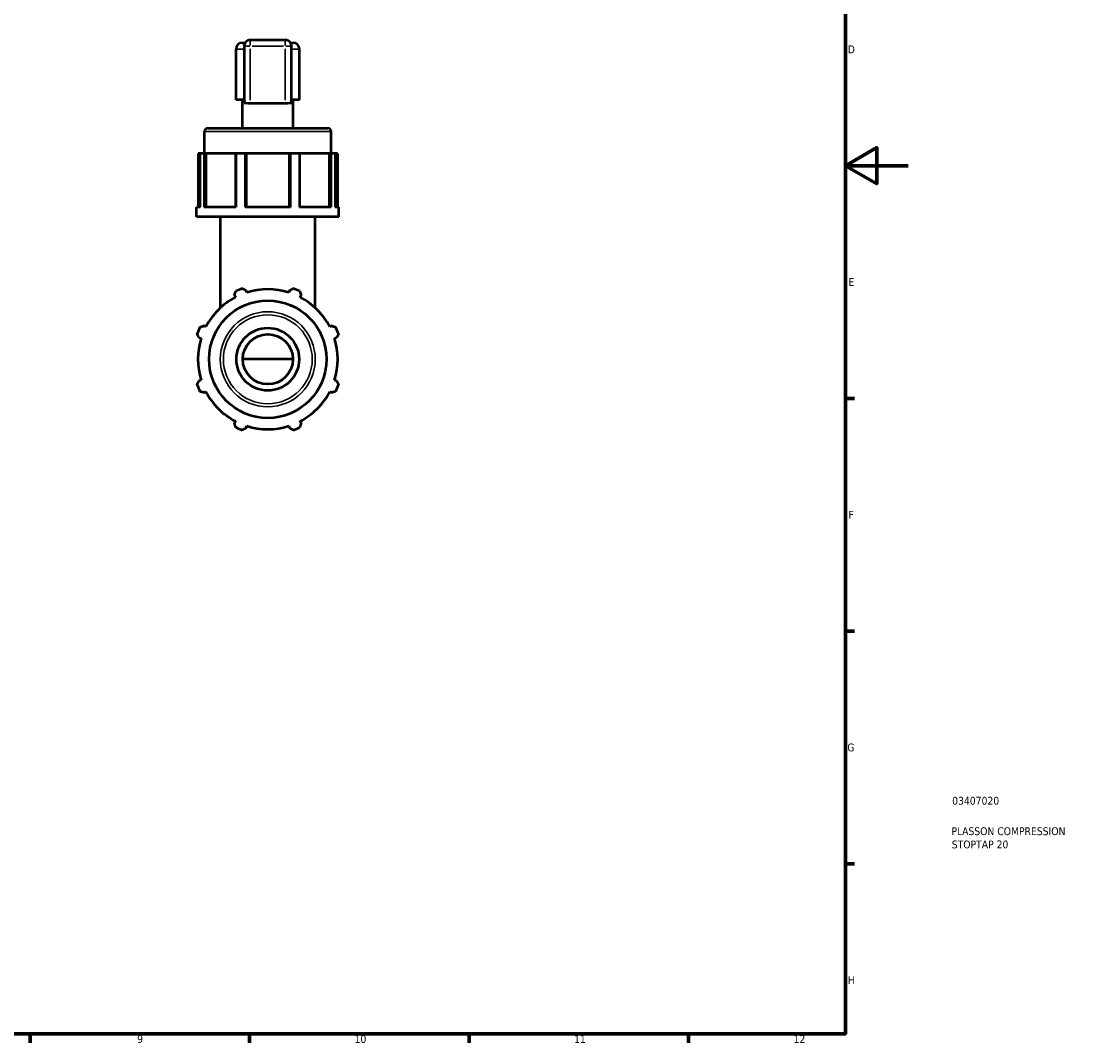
# Model space of a CAD drawing. Header units: millimetres. Extents: x 0 to 894, y 0 to 724.
# Tile 5 of 6: x 558 to 894, y 17 to 343. Entities that reach past the tile are written whole.
import ezdxf

# ---------------------------------------------------------------- set-up
doc = ezdxf.new("R2010")
doc.units = ezdxf.units.MM
for name, color, linetype, lineweight in [('Border (ISO)', 7, 'Continuous', 70), ('Title (ISO)', 7, 'Continuous', 50), ('Visible (ISO)', 7, 'Continuous', 50), ('Visible Narrow (ISO)', 7, 'Continuous', 35)]:
    doc.layers.add(name, color=color, linetype=linetype, lineweight=lineweight)
doc.styles.add('Note Text (ISO)', font='tahoma.ttf')

# ---------------------------------------------------------------- blocks, each defined once
blk = doc.blocks.new('Borders Default Border')
at = {"layer": 'Border (ISO)'}
for p, q in [((821, 222.75), (823.9, 222.75)), ((821, 148.5), (823.9, 148.5)), ((821, 74.25), (823.9, 74.25)), ((560.67, 20), (560.67, 17.1)), ((630.75, 20), (630.75, 17.1)), ((700.83, 20), (700.83, 17.1)), ((770.92, 20), (770.92, 17.1))]:
    blk.add_line(p, q, dxfattribs=at)
at = {"layer": 'Border (ISO)', "flags": 128}
for points in [[(20, 20), (20, 574), (821, 574), (821, 20), (20, 20)], [(841, 297), (821, 297), (831, 302.77), (831, 291.23), (821, 297)]]:
    blk.add_lwpolyline(points, dxfattribs=at)
at = {"layer": 'Border (ISO)', "color": 232, "true_color": 0xca0064, "char_height": 2.5, "attachment_point": 7, "style": 'Note Text (ISO)'}
for s, insert in [('D', (821.73, 332.88)), ('E', (821.94, 258.63)), ('F', (822, 184.38)), ('G', (821.61, 110.08)), ('H', (821.74, 35.88)), ('9', (594.88, 17.05)), ('10', (664.29, 17.05)), ('11', (734.37, 17.1)), ('12', (804.46, 17.1))]:
    blk.add_mtext(s, dxfattribs=dict(at, insert=insert))
blk = doc.blocks.new('Title Blocks ISO')
at = {"layer": 'Title (ISO)', "color": 232, "true_color": 0xca0064, "style": 'Note Text (ISO)'}
for tag, p in [('PART_NUMBER_001', (34.08, 73.13)), ('DESCRIPTION_001', (33.84, 63.4)), ('DESCRIPTION_002', (33.96, 59.18))]:
    blk.add_attdef(tag, p, '', height=2.5, dxfattribs=at)

msp = doc.modelspace()

# ---------------------------------------------------------------- linework, layer by layer
at = {"layer": 'Visible (ISO)'}
for p, q in [((631.007, 337.16), (642.157, 337.16)), ((626.482, 318.067), (626.482, 334.247)), ((628.482, 336.247), (629.328, 336.247)), ((629.007, 335.16), (629.007, 317.078)), ((643.836, 336.247), (644.682, 336.247)), ((644.157, 317.078), (644.157, 335.16)), ((646.682, 318.067), (646.682, 334.247)), ((629.007, 318.067), (626.482, 318.067)), ((628.502, 308.977), (628.502, 318.067)), ((631.007, 317.009), (642.157, 317.009)), ((646.682, 318.067), (644.157, 318.067)), ((644.662, 308.977), (644.662, 318.067)), ((616.382, 300.897), (616.382, 307.967)), ((617.392, 308.977), (655.772, 308.977)), ((656.782, 300.897), (656.782, 307.967)), ((615.028, 300.897), (614.311, 300.897)), ((614.311, 300.897), (614.311, 283.727)), ((616.249, 300.897), (615.028, 300.897)), ((615.028, 283.727), (615.028, 300.897)), ((616.249, 300.897), (616.249, 283.727)), ((616.718, 300.897), (616.249, 300.897)), ((616.718, 283.727), (616.718, 300.897)), ((616.718, 300.897), (616.769, 300.897)), ((626.359, 300.897), (616.769, 300.897)), ((616.769, 300.897), (616.769, 283.727)), ((626.433, 300.897), (626.359, 300.897)), ((626.359, 300.897), (626.359, 283.727)), ((629.38, 300.897), (626.433, 300.897)), ((626.433, 283.727), (626.433, 300.897)), ((629.38, 300.897), (629.38, 283.727)), ((629.764, 300.897), (629.38, 300.897)), ((629.764, 283.727), (629.764, 300.897)), ((643.399, 300.897), (629.764, 300.897)), ((643.784, 300.897), (643.399, 300.897)), ((643.399, 300.897), (643.399, 283.727)), ((646.73, 300.897), (643.784, 300.897)), ((643.784, 283.727), (643.784, 300.897)), ((646.804, 300.897), (646.73, 300.897)), ((646.73, 300.897), (646.73, 283.727)), ((646.804, 283.727), (646.804, 300.897)), ((656.206, 300.897), (646.804, 300.897)), ((656.68, 300.897), (656.206, 300.897)), ((656.206, 300.897), (656.206, 283.727)), ((656.68, 283.727), (656.68, 300.897)), ((656.68, 300.897), (656.731, 300.897)), ((658.135, 300.897), (656.731, 300.897)), ((656.731, 300.897), (656.731, 283.727)), ((658.135, 300.897), (658.135, 283.727)), ((658.852, 300.897), (658.135, 300.897)), ((658.852, 300.897), (658.852, 283.727)), ((613.857, 280.697), (613.857, 283.727)), ((615.028, 283.727), (613.857, 283.727)), ((626.433, 283.727), (616.249, 283.727)), ((643.784, 283.727), (629.38, 283.727)), ((656.731, 283.727), (646.73, 283.727)), ((659.307, 283.727), (658.135, 283.727)), ((659.307, 280.697), (659.307, 283.727)), ((659.307, 280.697), (613.857, 280.697)), ((621.432, 251.638), (621.432, 280.697)), ((651.732, 251.638), (651.732, 280.697)), ((629.87, 256.534), (629.654, 257.22)), ((643.51, 257.22), (643.294, 256.534)), ((625.943, 255.683), (626.276, 255.045)), ((646.888, 255.045), (647.22, 255.683)), ((616.784, 245.553), (616.145, 245.885)), ((657.018, 245.885), (656.38, 245.553)), ((614.608, 242.175), (615.295, 241.958)), ((657.869, 241.958), (658.555, 242.175)), ((644.582, 235.247), (628.582, 235.247)), ((615.295, 228.535), (614.608, 228.318)), ((658.555, 228.318), (657.869, 228.535)), ((616.145, 224.608), (616.784, 224.94)), ((656.38, 224.94), (657.018, 224.608)), ((626.276, 215.449), (625.943, 214.81)), ((647.22, 214.81), (646.888, 215.449)), ((629.654, 213.273), (629.87, 213.96)), ((643.294, 213.96), (643.51, 213.273))]:
    msp.add_line(p, q, dxfattribs=at)
for radius in [18.749, 10, 8]:
    msp.add_circle((636.582, 235.247), radius, dxfattribs=at)
for centre, radius, start, end in [((631.007, 335.16), 2, 90, 180), ((642.157, 335.16), 2, 0, 90), ((628.482, 334.247), 2, 90, 180), ((644.682, 334.247), 2, 0, 90), ((617.392, 307.967), 1.01, 90, 180), ((655.772, 307.967), 1.01, 0, 90), ((636.582, 235.247), 24, 109.79198, 115.20802), ((636.582, 235.247), 22.32, 72.5, 107.5), ((636.582, 235.247), 24, 64.79198, 70.20802), ((636.582, 235.247), 22.32, 117.5, 152.5), ((636.582, 235.247), 22.32, 27.5, 62.5), ((636.582, 235.247), 24, 154.79198, 160.20802), ((636.582, 235.247), 24, 19.79198, 25.20802), ((636.582, 235.247), 22.32, 162.5, 197.5), ((636.582, 235.247), 22.32, 342.5, 17.5), ((636.582, 235.247), 24, 199.79198, 205.20802), ((636.582, 235.247), 24, 334.79198, 340.20802), ((636.582, 235.247), 22.32, 207.5, 242.5), ((636.582, 235.247), 22.32, 297.5, 332.5), ((636.582, 235.247), 24, 244.79198, 250.20802), ((636.582, 235.247), 22.32, 252.5, 287.5), ((636.582, 235.247), 24, 289.79198, 295.20802)]:
    msp.add_arc(centre, radius, start, end, dxfattribs=at)
for centre, start_param, end_param in [((631.007, 317.078), 3.1415927, 4.712389), ((642.157, 317.078), 4.712389, 6.2831853)]:
    msp.add_ellipse(centre, major_axis=(2, 0), ratio=0.0349208, start_param=start_param, end_param=end_param, dxfattribs=at)
for points, weights in [([(625.943, 255.683), (626.147, 256.309), (626.36, 256.961)], [1.00492970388, 1.00287124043, 1]), ([(628.455, 257.829), (629.067, 257.518), (629.654, 257.22)], [1, 1.00287124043, 1.00492970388]), ([(643.51, 257.22), (644.097, 257.518), (644.708, 257.829)], [1.00492970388, 1.00287124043, 1]), ([(646.804, 256.961), (647.016, 256.309), (647.22, 255.683)], [1, 1.00287124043, 1.00492970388]), ([(614.867, 245.468), (615.519, 245.681), (616.145, 245.885)], [1, 1.00287124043, 1.00492970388]), ([(657.018, 245.885), (657.644, 245.681), (658.296, 245.468)], [1.00492970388, 1.00287124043, 1]), ([(614.608, 242.175), (614.31, 242.762), (613.999, 243.373)], [1.00492970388, 1.00287124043, 1]), ([(659.164, 243.373), (658.854, 242.762), (658.555, 242.175)], [1, 1.00287124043, 1.00492970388]), ([(613.999, 227.12), (614.31, 227.731), (614.608, 228.318)], [1, 1.00287124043, 1.00492970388]), ([(658.555, 228.318), (658.854, 227.731), (659.164, 227.12)], [1.00492970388, 1.00287124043, 1]), ([(616.145, 224.608), (615.519, 224.812), (614.867, 225.025)], [1.00492970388, 1.00287124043, 1]), ([(658.296, 225.025), (657.644, 224.812), (657.018, 224.608)], [1, 1.00287124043, 1.00492970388]), ([(626.36, 213.532), (626.147, 214.184), (625.943, 214.81)], [1, 1.00287124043, 1.00492970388]), ([(629.654, 213.273), (629.067, 212.975), (628.455, 212.664)], [1.00492970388, 1.00287124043, 1]), ([(644.708, 212.664), (644.097, 212.975), (643.51, 213.273)], [1, 1.00287124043, 1.00492970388]), ([(647.22, 214.81), (647.016, 214.184), (646.804, 213.532)], [1.00492970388, 1.00287124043, 1])]:
    msp.add_rational_spline(points, weights, degree=2, dxfattribs=at)
at = {"layer": 'Visible Narrow (ISO)'}
for p, q in [((631.007, 337.154), (631.007, 335.317)), ((642.157, 335.317), (642.157, 337.154)), ((628.77, 334.247), (626.488, 334.247)), ((630.85, 335.16), (629.013, 335.16)), ((631.007, 317.916), (631.007, 334.252)), ((631.564, 335.16), (641.599, 335.16)), ((642.157, 334.252), (642.157, 317.916)), ((644.151, 335.16), (642.314, 335.16)), ((646.675, 334.247), (644.393, 334.247)), ((656.533, 307.967), (616.63, 307.967))]:
    msp.add_line(p, q, dxfattribs=at)
for radius in [15.168, 14.19]:
    msp.add_circle((636.582, 235.247), radius, dxfattribs=at)

# ---------------------------------------------------------------- block references
msp.add_blockref('Borders Default Border', (0, 0))
msp.add_blockref('Title Blocks ISO', (821, 20)).add_auto_attribs({'PART_NUMBER_001': '03407020', 'DESCRIPTION_001': 'PLASSON COMPRESSION', 'DESCRIPTION_002': 'STOPTAP 20'})

doc.saveas('drawing.dxf')
